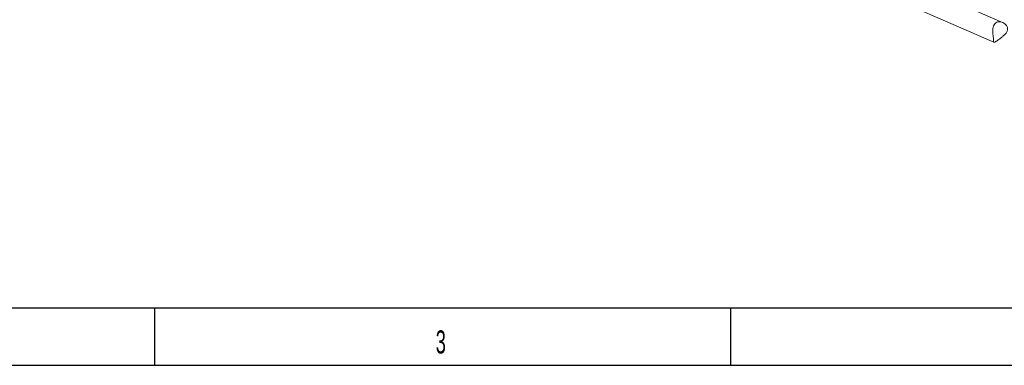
# Model space of a CAD drawing. Header units: millimetres. Extents: x 15 to 415, y 5 to 292.
# Tile 2 of 22: x 98 to 184, y 5 to 35. Entities that reach past the tile are written whole.
import ezdxf

# ---------------------------------------------------------------- set-up
doc = ezdxf.new("R2010")
doc.units = ezdxf.units.MM
doc.layers.add('SLD-0', color=179, linetype='Continuous')
doc.styles.add('SLDTEXTSTYLE2', font='TXT', dxfattribs={"width": 0.589474})

msp = doc.modelspace()

# ---------------------------------------------------------------- linework, layer by layer
at = {"color": 7, "linetype": 'Continuous', "lineweight": 15}
for p, q in [((183.66168, 34.969479), (170.17736, 40.862769)), ((169.717732, 39.01194), (182.908027, 33.247153))]:
    msp.add_line(p, q, dxfattribs=at)
msp.add_open_spline([(184.114361, 34.426267), (184.098225, 34.498146), (184.062237, 34.658462), (183.869331, 34.858864), (183.627621, 35.000055), (183.37675, 35.048582), (183.157008, 35.000469), (182.992072, 34.870614), (182.882529, 34.672741), (182.825824, 34.413564), (182.824811, 34.119662), (182.853238, 33.841256), (182.874744, 33.617895), (182.879407, 33.440601), (182.873548, 33.301173), (182.892912, 33.234144), (182.978626, 33.247296), (183.118524, 33.322226), (183.297183, 33.441057), (183.501869, 33.593722), (183.722608, 33.776201), (183.929511, 33.98177), (184.091118, 34.199181), (184.107087, 34.355201), (184.114361, 34.426267)], degree=3, knots=[0, 0, 0, 0, 0.041333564, 0.092188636, 0.144547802, 0.194426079, 0.236568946, 0.278811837, 0.319145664, 0.363672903, 0.417347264, 0.463064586, 0.496840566, 0.530721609, 0.57508922, 0.636614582, 0.688294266, 0.731089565, 0.774014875, 0.814274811, 0.858000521, 0.910407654, 0.959191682, 1, 1, 1, 1], dxfattribs=at)
at = {"layer": 'SLD-0', "color": 179, "linetype": 'Continuous'}
for p, q in [((20.078844, 10.21478), (410.078844, 10.21478)), ((110.078844, 5.21478), (110.078844, 10.21478)), ((160.078844, 5.21478), (160.078844, 10.21478)), ((15.078844, 5.21478), (415.078844, 5.21478))]:
    msp.add_line(p, q, dxfattribs=at)

# ---------------------------------------------------------------- texts
at = {"layer": 'SLD-0', "insert": (134.897399, 8.242742), "char_height": 2, "attachment_point": 2, "style": 'SLDTEXTSTYLE2'}
msp.add_mtext('3', dxfattribs=at)

doc.saveas('drawing.dxf')
